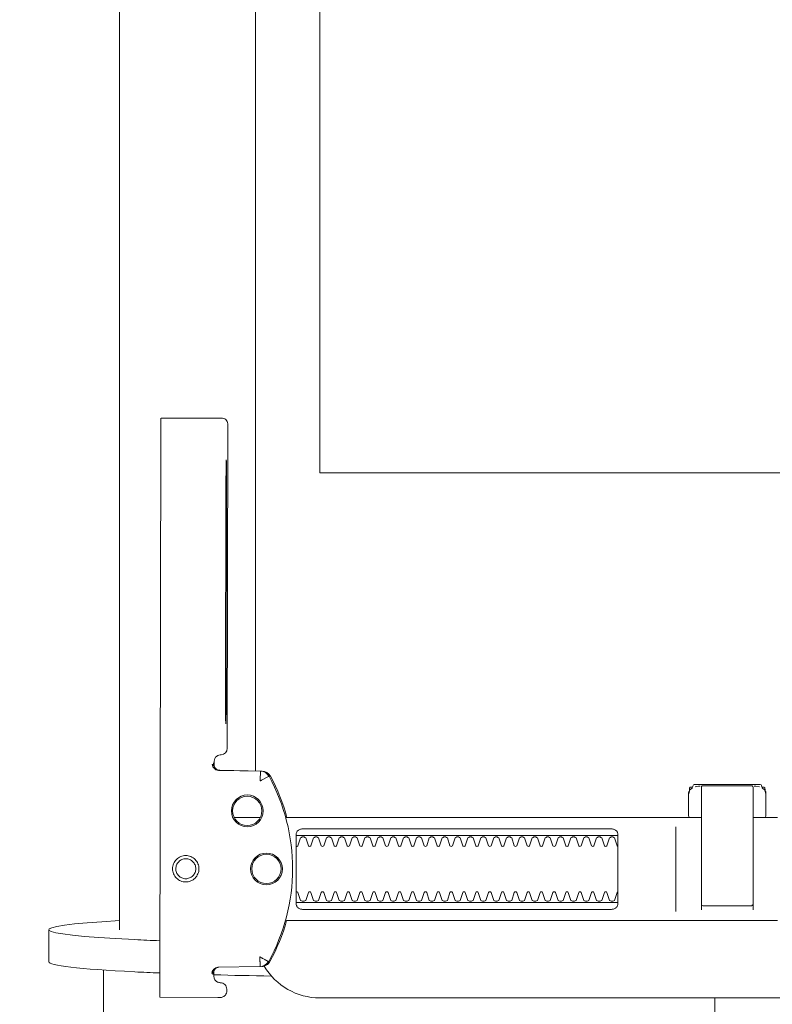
# Model space of a CAD drawing. Header units: millimetres. Extents: x -1893473 to 942156, y -568027 to 942944.
# Tile 157 of 256: x 152620 to 152737, y -497250 to -497097. Entities that reach past the tile are written whole.
import ezdxf
from ezdxf.enums import TextEntityAlignment as Align

# ---------------------------------------------------------------- set-up
doc = ezdxf.new("R2010")
doc.units = ezdxf.units.MM
doc.header["$LTSCALE"] = 0.2
doc.layers.get('0').update_dxf_attribs({"lineweight": 0})
for name, color, linetype, lineweight in [('!! 0_Opis_pom', 9, 'Continuous', 13), ('!! 1_OPIS POM NOWE', 140, 'Continuous', 5), ('P-Opis nadproża', 150, 'Continuous', 9)]:
    doc.layers.add(name, color=color, linetype=linetype, lineweight=lineweight)
doc.layers.add('!!_@ wypos sanit nd', color=7, linetype='Continuous', lineweight=0, plot=False)
doc.styles.add('ARIAL', font='tahoma.ttf')

# ---------------------------------------------------------------- blocks, each defined once
blk = doc.blocks.new('A$Cff2eaf8b')
for points in [[(-0.18941, 0.09963), (-0.19441, 0.09963)], [(-0.19567, 0.09113), (-0.20939, 0.09113)], [(-0.18941, 0.08863), (-0.04454, 0.08863), (-0.04035, 0.08853), (-0.03617, 0.08824), (-0.032, 0.08775), (-0.02786, 0.08707), (-0.02376, 0.08619), (-0.0197, 0.08513), (-0.0157, 0.08388), (-0.01176, 0.08244), (-0.00789, 0.08082), (-0.0041, 0.07902), (-0.0004, 0.07705), (0.0032, 0.0749), (0.0067, 0.0726), (0.01009, 0.07012), (0.01337, 0.0675)], [(-0.19839, 0.08237), (-0.11148, 0.08219)], [(-0.19594, 0.07411), (-0.19609, 0.07411), (-0.19639, 0.07411), (-0.19593, 0.07402), (-0.19578, 0.07396), (-0.19564, 0.07387), (-0.19551, 0.07376), (-0.1954, 0.07363), (-0.19532, 0.07349), (-0.19526, 0.07333), (-0.19523, 0.07317)], [(-0.16479, 0.06647), (-0.16466, 0.07302), (-0.16465, 0.07318), (-0.16461, 0.07333), (-0.16454, 0.07348), (-0.16445, 0.07361), (-0.16435, 0.07373), (-0.16422, 0.07383), (-0.16409, 0.07391), (-0.16394, 0.07396), (-0.16349, 0.07404), (-0.1638, 0.07405), (-0.16395, 0.07405)], [(-0.12195, 0.07209), (-0.15195, 0.07215)], [(-0.15195, 0.07205), (-0.12195, 0.07199)], [(-0.172, 0.07079), (-0.172, 0.06674)], [(0.16493, 0.0675), (-0.16477, 0.0675)], [(-0.172, -0.01362), (-0.172, -0.00982)], [(-0.172, 0.06279), (-0.172, -0.00182)], [(-0.1852, 0.06018), (-0.1852, 0.01218)], [(-0.1748, 0.01218), (-0.1748, 0.06018)], [(-0.11847, -0.0325), (-0.11847, 0.0575), (0.11153, 0.0575), (0.11153, -0.0325)], [(-0.17342, 0.00218), (-0.18659, 0.00218)], [(-0.172, 0.00012), (-0.17167, 0.00018), (-0.1682, 0.00018), (-0.1681, 0.00018), (-0.16799, 0.00016), (-0.16789, 0.00007), (-0.16779, 0.00006), (-0.16762, 0.00005), (-0.16752, 0.00005), (-0.16741, 0.00003), (-0.1673, -0.00004), (-0.16725, -0.00018), (-0.16725, -0.00044), (-0.16711, -0.00046), (-0.16701, -0.0005), (-0.16693, -0.00056), (-0.16688, -0.0007), (-0.16688, -0.01094), (-0.16692, -0.01107), (-0.16701, -0.01115), (-0.16725, -0.0112), (-0.16725, -0.01147), (-0.16728, -0.01157), (-0.16735, -0.01164), (-0.16746, -0.01168), (-0.16762, -0.01169), (-0.16775, -0.0117), (-0.16789, -0.01172), (-0.16797, -0.01179), (-0.16807, -0.01182), (-0.1682, -0.01182), (-0.17167, -0.01182), (-0.172, -0.01177)], [(-0.16829, 0.00017), (-0.16772, 0.00003), (-0.16738, -0.00042)], [(-0.16723, -0.00083), (-0.16714, -0.00136), (-0.16713, -0.00163)], [(-0.18633, -0.00182), (-0.17526, -0.00182), (-0.17367, -0.00182)], [(-0.2, -0.00387), (-0.20939, -0.00387)], [(-0.18633, -0.00982), (-0.18551, -0.00982), (-0.18567, -0.00972), (-0.1857, -0.00962)], [(-0.16713, -0.01002), (-0.16714, -0.01028), (-0.16723, -0.01081)], [(-0.16738, -0.01122), (-0.16772, -0.01167), (-0.16829, -0.01182)]]:
    blk.add_lwpolyline(points)
for points in [[(-0.19989, 0.08236), (-0.19995, 0.07336, 0.009369), (-0.19994, 0.07293), (-0.19992, 0.07276), (-0.19986, 0.07259), (-0.19979, 0.07243), (-0.19968, 0.07229), (-0.19955, 0.07217), (-0.19941, 0.07208), (-0.19924, 0.07201), (-0.19908, 0.07197), (-0.19895, 0.07196), (-0.1988, 0.07196)], [(-0.16413, 0.07389), (-0.16324, 0.07389), (-0.16303, 0.07386), (-0.16283, 0.0738), (-0.16264, 0.07369), (-0.16249, 0.07354), (-0.16237, 0.07337), (-0.16228, 0.07317), (-0.16225, 0.07297, 0.002299), (-0.16224, 0.07285, 0.40455), (-0.16124, 0.07188), (-0.11145, 0.07178), (-0.11127, 0.07178), (-0.11111, 0.07178), (-0.111, 0.07178), (-0.11083, 0.07179), (-0.11065, 0.07183), (-0.11049, 0.0719), (-0.11033, 0.072), (-0.1102, 0.07212), (-0.11009, 0.07227), (-0.11001, 0.07243), (-0.10996, 0.07261), (-0.10995, 0.07279), (-0.10997, 0.08178), (-0.10998, 0.08217)], [(-0.19576, 0.07395), (-0.19665, 0.07395, 0.282591), (-0.19754, 0.0734), (-0.19758, 0.07331), (-0.19761, 0.0732), (-0.19763, 0.07311), (-0.19764, 0.07296, -0.415352), (-0.19865, 0.07196)], [(-0.19623, 0.07426), (-0.19588, 0.0742), (-0.19555, 0.07399), (-0.19533, 0.07367), (-0.19523, 0.07332), (-0.19513, 0.06676), (-0.19513, 0.0667, 0.265347), (-0.19435, 0.06544, 0.125711), (-0.17997, 0.06173, 0.125711), (-0.16558, 0.06538, 0.26954), (-0.1648, 0.06667), (-0.16467, 0.07322), (-0.16464, 0.07344), (-0.16456, 0.07365), (-0.16444, 0.07383), (-0.16428, 0.07399), (-0.1641, 0.0741), (-0.16389, 0.07417), (-0.16368, 0.0742)], [(-0.15993, -0.0325), (-0.17249, -0.0325, 0.405519), (-0.172, -0.032), (-0.172, -0.0313, 0.414214), (-0.1725, -0.0308), (-0.1875, -0.0308, 0.414214), (-0.188, -0.0313), (-0.188, -0.032, 0.405519), (-0.18751, -0.0325), (-0.19, -0.0325, -0.414214), (-0.2, -0.0225), (-0.2, 0.0575, -0.266001), (-0.19506, 0.06612)], [(-0.19513, 0.06651), (-0.19511, 0.06632), (-0.19509, 0.06622), (-0.19506, 0.06612), (-0.19503, 0.06602), (-0.19498, 0.06592), (-0.19493, 0.06582), (-0.19488, 0.06573), (-0.19482, 0.06564), (-0.19475, 0.06556), (-0.19468, 0.06548), (-0.1946, 0.06541), (-0.19452, 0.06535), (-0.19443, 0.06529), (-0.19434, 0.06524), (-0.19358, 0.06483), (-0.19281, 0.06445), (-0.19203, 0.0641), (-0.19125, 0.06376), (-0.19045, 0.06345), (-0.18964, 0.06316), (-0.18882, 0.06289), (-0.188, 0.06265), (-0.188, -0.01362, 0.414214)], [(-0.172, 0.0626), (-0.17117, 0.06284), (-0.17034, 0.0631), (-0.16952, 0.06339), (-0.16872, 0.0637), (-0.16792, 0.06404), (-0.16713, 0.06439), (-0.16635, 0.06477), (-0.16558, 0.06518), (-0.16557, 0.06518, 0.269546), (-0.16479, 0.06647)], [(-0.18353, 0.01118, 0.182836), (-0.18364, 0.01127), (-0.18485, 0.01168, 0.050055), (-0.185, 0.01194), (-0.185, 0.01222, 0.050055), (-0.18485, 0.01248), (-0.18364, 0.01289, 0.719897), (-0.18364, 0.01327), (-0.18485, 0.01368, 0.050055), (-0.185, 0.01394), (-0.185, 0.01422, 0.050055), (-0.18485, 0.01448), (-0.18364, 0.01489, 0.719897), (-0.18364, 0.01527), (-0.18485, 0.01568, 0.050055), (-0.185, 0.01594), (-0.185, 0.01622, 0.050055), (-0.18485, 0.01648), (-0.18364, 0.01689, 0.719897), (-0.18364, 0.01727), (-0.18485, 0.01768, 0.050055), (-0.185, 0.01794), (-0.185, 0.01822, 0.050055), (-0.18485, 0.01848), (-0.18364, 0.01889, 0.719897), (-0.18364, 0.01927), (-0.18485, 0.01968, 0.050055), (-0.185, 0.01994), (-0.185, 0.02022, 0.050055), (-0.18485, 0.02048), (-0.18364, 0.02089, 0.719897), (-0.18364, 0.02127), (-0.18485, 0.02168, 0.050055), (-0.185, 0.02194), (-0.185, 0.02222, 0.050055), (-0.18485, 0.02248), (-0.18364, 0.02289, 0.719897), (-0.18364, 0.02327), (-0.18485, 0.02368, 0.050055), (-0.185, 0.02394), (-0.185, 0.02422, 0.050055), (-0.18485, 0.02448), (-0.18364, 0.02489, 0.719897), (-0.18364, 0.02527), (-0.18485, 0.02568, 0.050055), (-0.185, 0.02594), (-0.185, 0.02622, 0.050055), (-0.18485, 0.02648), (-0.18364, 0.02689, 0.719897), (-0.18364, 0.02727), (-0.18485, 0.02768, 0.050055), (-0.185, 0.02794), (-0.185, 0.02822, 0.050055), (-0.18485, 0.02848), (-0.18364, 0.02889, 0.719897), (-0.18364, 0.02927), (-0.18485, 0.02968, 0.050055), (-0.185, 0.02994), (-0.185, 0.03022, 0.050055), (-0.18485, 0.03048), (-0.18364, 0.03089, 0.719897), (-0.18364, 0.03127), (-0.18485, 0.03168, 0.050055), (-0.185, 0.03194), (-0.185, 0.03222, 0.050055), (-0.18485, 0.03248), (-0.18364, 0.03289, 0.719897), (-0.18364, 0.03327), (-0.18485, 0.03368, 0.050055), (-0.185, 0.03394), (-0.185, 0.03422, 0.050055), (-0.18485, 0.03448), (-0.18364, 0.03489, 0.719897), (-0.18364, 0.03527), (-0.18485, 0.03568, 0.050055), (-0.185, 0.03594), (-0.185, 0.03622, 0.050055), (-0.18485, 0.03648), (-0.18364, 0.03689, 0.719897), (-0.18364, 0.03727), (-0.18485, 0.03768, 0.050055), (-0.185, 0.03794), (-0.185, 0.03822, 0.050055), (-0.18485, 0.03848), (-0.18364, 0.03889, 0.719897), (-0.18364, 0.03927), (-0.18485, 0.03968, 0.050055), (-0.185, 0.03994), (-0.185, 0.04022, 0.050055), (-0.18485, 0.04048), (-0.18364, 0.04089, 0.719897), (-0.18364, 0.04127), (-0.18485, 0.04168, 0.050055), (-0.185, 0.04194), (-0.185, 0.04222, 0.050055), (-0.18485, 0.04248), (-0.18364, 0.04289, 0.719897), (-0.18364, 0.04327), (-0.18485, 0.04368, 0.050055), (-0.185, 0.04394), (-0.185, 0.04422, 0.050055), (-0.18485, 0.04448), (-0.18364, 0.04489, 0.719897), (-0.18364, 0.04527), (-0.18485, 0.04568, 0.050055), (-0.185, 0.04594), (-0.185, 0.04622, 0.050055), (-0.18485, 0.04648), (-0.18364, 0.04689, 0.719897), (-0.18364, 0.04727), (-0.18485, 0.04768, 0.050055), (-0.185, 0.04794), (-0.185, 0.04822, 0.050055), (-0.18485, 0.04848), (-0.18364, 0.04889, 0.719897), (-0.18364, 0.04927), (-0.18485, 0.04968, 0.050055), (-0.185, 0.04994), (-0.185, 0.05022, 0.050055), (-0.18485, 0.05048), (-0.18364, 0.05089, 0.719897), (-0.18364, 0.05127), (-0.18485, 0.05168, 0.050055), (-0.185, 0.05194), (-0.185, 0.05222, 0.050055), (-0.18485, 0.05248), (-0.18364, 0.05289, 0.719897), (-0.18364, 0.05327), (-0.18485, 0.05368, 0.050055), (-0.185, 0.05394), (-0.185, 0.05422, 0.050055), (-0.18485, 0.05448), (-0.18364, 0.05489, 0.719897), (-0.18364, 0.05527), (-0.18485, 0.05568, 0.050055), (-0.185, 0.05594), (-0.185, 0.05622, 0.050055), (-0.18485, 0.05648), (-0.18364, 0.05689, 0.719897), (-0.18364, 0.05727), (-0.18485, 0.05768, 0.050055), (-0.185, 0.05794), (-0.185, 0.05822, 0.050055), (-0.18485, 0.05848), (-0.18364, 0.05889, 0.719897), (-0.18364, 0.05927), (-0.18485, 0.05968, 0.050055), (-0.185, 0.05994), (-0.185, 0.06022, 0.050055), (-0.18485, 0.06048), (-0.18364, 0.06089, 0.474594), (-0.18353, 0.06118)], [(-0.17647, 0.06118, 0.474594), (-0.17636, 0.06089), (-0.17515, 0.06048, 0.050055), (-0.175, 0.06022), (-0.175, 0.05994, 0.050055), (-0.17515, 0.05968), (-0.17636, 0.05927, 0.719897), (-0.17636, 0.05889), (-0.17515, 0.05848, 0.050055), (-0.175, 0.05822), (-0.175, 0.05794, 0.050055), (-0.17515, 0.05768), (-0.17636, 0.05727, 0.719897), (-0.17636, 0.05689), (-0.17515, 0.05648, 0.050055), (-0.175, 0.05622), (-0.175, 0.05594, 0.050055), (-0.17515, 0.05568), (-0.17636, 0.05527, 0.719897), (-0.17636, 0.05489), (-0.17515, 0.05448, 0.050055), (-0.175, 0.05422), (-0.175, 0.05394, 0.050055), (-0.17515, 0.05368), (-0.17636, 0.05327, 0.719897), (-0.17636, 0.05289), (-0.17515, 0.05248, 0.050055), (-0.175, 0.05222), (-0.175, 0.05194, 0.050055), (-0.17515, 0.05168), (-0.17636, 0.05127, 0.719897), (-0.17636, 0.05089), (-0.17515, 0.05048, 0.050055), (-0.175, 0.05022), (-0.175, 0.04994, 0.050055), (-0.17515, 0.04968), (-0.17636, 0.04927, 0.719897), (-0.17636, 0.04889), (-0.17515, 0.04848, 0.050055), (-0.175, 0.04822), (-0.175, 0.04794, 0.050055), (-0.17515, 0.04768), (-0.17636, 0.04727, 0.719897), (-0.17636, 0.04689), (-0.17515, 0.04648, 0.050055), (-0.175, 0.04622), (-0.175, 0.04594, 0.050055), (-0.17515, 0.04568), (-0.17636, 0.04527, 0.719897), (-0.17636, 0.04489), (-0.17515, 0.04448, 0.050055), (-0.175, 0.04422), (-0.175, 0.04394, 0.050055), (-0.17515, 0.04368), (-0.17636, 0.04327, 0.719897), (-0.17636, 0.04289), (-0.17515, 0.04248, 0.050055), (-0.175, 0.04222), (-0.175, 0.04194, 0.050055), (-0.17515, 0.04168), (-0.17636, 0.04127, 0.719897), (-0.17636, 0.04089), (-0.17515, 0.04048, 0.050055), (-0.175, 0.04022), (-0.175, 0.03994, 0.050055), (-0.17515, 0.03968), (-0.17636, 0.03927, 0.719897), (-0.17636, 0.03889), (-0.17515, 0.03848, 0.050055), (-0.175, 0.03822), (-0.175, 0.03794, 0.050055), (-0.17515, 0.03768), (-0.17636, 0.03727, 0.719897), (-0.17636, 0.03689), (-0.17515, 0.03648, 0.050055), (-0.175, 0.03622), (-0.175, 0.03594, 0.050055), (-0.17515, 0.03568), (-0.17636, 0.03527, 0.719897), (-0.17636, 0.03489), (-0.17515, 0.03448, 0.050055), (-0.175, 0.03422), (-0.175, 0.03394, 0.050055), (-0.17515, 0.03368), (-0.17636, 0.03327, 0.719897), (-0.17636, 0.03289), (-0.17515, 0.03248, 0.050055), (-0.175, 0.03222), (-0.175, 0.03194, 0.050055), (-0.17515, 0.03168), (-0.17636, 0.03127, 0.719897), (-0.17636, 0.03089), (-0.17515, 0.03048, 0.050055), (-0.175, 0.03022), (-0.175, 0.02994, 0.050055), (-0.17515, 0.02968), (-0.17636, 0.02927, 0.719897), (-0.17636, 0.02889), (-0.17515, 0.02848, 0.050055), (-0.175, 0.02822), (-0.175, 0.02794, 0.050055), (-0.17515, 0.02768), (-0.17636, 0.02727, 0.719897), (-0.17636, 0.02689), (-0.17515, 0.02648, 0.050055), (-0.175, 0.02622), (-0.175, 0.02594, 0.050055), (-0.17515, 0.02568), (-0.17636, 0.02527, 0.719897), (-0.17636, 0.02489), (-0.17515, 0.02448, 0.050055), (-0.175, 0.02422), (-0.175, 0.02394, 0.050055), (-0.17515, 0.02368), (-0.17636, 0.02327, 0.719897), (-0.17636, 0.02289), (-0.17515, 0.02248, 0.050055), (-0.175, 0.02222), (-0.175, 0.02194, 0.050055), (-0.17515, 0.02168), (-0.17636, 0.02127, 0.719897), (-0.17636, 0.02089), (-0.17515, 0.02048, 0.050055), (-0.175, 0.02022), (-0.175, 0.01994, 0.050055), (-0.17515, 0.01968), (-0.17636, 0.01927, 0.719897), (-0.17636, 0.01889), (-0.17515, 0.01848, 0.050055), (-0.175, 0.01822), (-0.175, 0.01794, 0.050055), (-0.17515, 0.01768), (-0.17636, 0.01727, 0.719897), (-0.17636, 0.01689), (-0.17515, 0.01648, 0.050055), (-0.175, 0.01622), (-0.175, 0.01594, 0.050055), (-0.17515, 0.01568), (-0.17636, 0.01527, 0.719897), (-0.17636, 0.01489), (-0.17515, 0.01448, 0.050055), (-0.175, 0.01422), (-0.175, 0.01394, 0.050055), (-0.17515, 0.01368), (-0.17636, 0.01327, 0.719897), (-0.17636, 0.01289), (-0.17515, 0.01248, 0.050055), (-0.175, 0.01222), (-0.175, 0.01194, 0.050055), (-0.17515, 0.01168), (-0.17636, 0.01127, 0.182836), (-0.17647, 0.01118)], [(-0.1857, -0.00202), (-0.1857, -0.00962), (-0.1857, -0.00202), (-0.18567, -0.00192), (-0.18559, -0.00184), (-0.17696, -0.00182), (-0.16725, -0.00182, -0.414214), (-0.16705, -0.00202), (-0.16705, -0.00962, -0.414214), (-0.16725, -0.00982), (-0.18543, -0.00982), (-0.18553, -0.00978), (-0.1856, -0.00962)]]:
    blk.add_lwpolyline(points, format="xyb")
for points in [[(-0.17994, 0.08038), (-0.17974, 0.08037), (-0.17954, 0.08034), (-0.17935, 0.08029), (-0.17916, 0.08022), (-0.17897, 0.08013), (-0.1788, 0.08003), (-0.17864, 0.07991), (-0.17849, 0.07978), (-0.17836, 0.07963), (-0.17824, 0.07947), (-0.17814, 0.07929), (-0.17805, 0.07911), (-0.17798, 0.07892), (-0.17793, 0.07873), (-0.17791, 0.07853), (-0.1779, 0.07833), (-0.17791, 0.07813), (-0.17794, 0.07793), (-0.17799, 0.07773), (-0.17805, 0.07754), (-0.17814, 0.07736), (-0.17824, 0.07719), (-0.17836, 0.07703), (-0.1785, 0.07688), (-0.17865, 0.07675), (-0.17881, 0.07663), (-0.17898, 0.07652), (-0.17916, 0.07644), (-0.17935, 0.07637), (-0.17955, 0.07632), (-0.17975, 0.07629), (-0.17995, 0.07628), (-0.18015, 0.07629), (-0.18035, 0.07632), (-0.18054, 0.07637), (-0.18073, 0.07644), (-0.18091, 0.07653), (-0.18109, 0.07663), (-0.18125, 0.07675), (-0.18139, 0.07689), (-0.18153, 0.07704), (-0.18165, 0.0772), (-0.18175, 0.07737), (-0.18184, 0.07755), (-0.1819, 0.07774), (-0.18195, 0.07794), (-0.18198, 0.07813), (-0.18199, 0.07834), (-0.18198, 0.07854), (-0.18195, 0.07873), (-0.1819, 0.07893), (-0.18183, 0.07912), (-0.18175, 0.0793), (-0.18164, 0.07947), (-0.18152, 0.07963), (-0.18139, 0.07978), (-0.18124, 0.07992), (-0.18108, 0.08004), (-0.18091, 0.08014), (-0.18072, 0.08022), (-0.18053, 0.08029), (-0.18034, 0.08034), (-0.18014, 0.08037)], [(-0.17994, 0.07987), (-0.17979, 0.07987), (-0.17964, 0.07984), (-0.17949, 0.07981), (-0.17935, 0.07976), (-0.17921, 0.07969), (-0.17908, 0.07961), (-0.17896, 0.07952), (-0.17885, 0.07942), (-0.17874, 0.07931), (-0.17865, 0.07918), (-0.17858, 0.07905), (-0.17851, 0.07892), (-0.17846, 0.07877), (-0.17842, 0.07862), (-0.1784, 0.07847), (-0.17839, 0.07832), (-0.1784, 0.07817), (-0.17842, 0.07802), (-0.17846, 0.07787), (-0.17851, 0.07773), (-0.17858, 0.07759), (-0.17866, 0.07746), (-0.17875, 0.07734), (-0.17885, 0.07723), (-0.17896, 0.07712), (-0.17909, 0.07703), (-0.17922, 0.07696), (-0.17935, 0.07689), (-0.1795, 0.07684), (-0.17964, 0.0768), (-0.1798, 0.07678), (-0.17995, 0.07677), (-0.1801, 0.07678), (-0.18025, 0.07681), (-0.1804, 0.07684), (-0.18054, 0.07689), (-0.18068, 0.07696), (-0.18081, 0.07704), (-0.18093, 0.07713), (-0.18104, 0.07723), (-0.18114, 0.07734), (-0.18123, 0.07747), (-0.18131, 0.0776), (-0.18138, 0.07773), (-0.18143, 0.07788), (-0.18146, 0.07803), (-0.18149, 0.07818), (-0.18149, 0.07833), (-0.18149, 0.07848), (-0.18146, 0.07863), (-0.18143, 0.07878), (-0.18137, 0.07892), (-0.18131, 0.07906), (-0.18123, 0.07919), (-0.18114, 0.07931), (-0.18104, 0.07942), (-0.18092, 0.07952), (-0.1808, 0.07962), (-0.18067, 0.07969), (-0.18053, 0.07976), (-0.18039, 0.07981), (-0.18024, 0.07985), (-0.18009, 0.07987)], [(-0.17471, 0.06118), (-0.17462, 0.06118), (-0.17454, 0.06117), (-0.17445, 0.06115), (-0.17437, 0.06113), (-0.17428, 0.06109), (-0.1742, 0.06105), (-0.17413, 0.061), (-0.17406, 0.06095), (-0.174, 0.06088), (-0.17394, 0.06081), (-0.17389, 0.06072), (-0.17384, 0.06062), (-0.17381, 0.06052), (-0.17378, 0.06041), (-0.17376, 0.06029), (-0.17376, 0.06018), (-0.17376, 0.01218), (-0.17376, 0.01206), (-0.17378, 0.01195), (-0.17381, 0.01184), (-0.17384, 0.01173), (-0.17389, 0.01164), (-0.17394, 0.01155), (-0.174, 0.01148), (-0.17406, 0.01141), (-0.17413, 0.01135), (-0.1742, 0.01131), (-0.17428, 0.01126), (-0.17437, 0.01123), (-0.17445, 0.01121), (-0.17454, 0.01119), (-0.17462, 0.01118), (-0.17471, 0.01118), (-0.18529, 0.01118), (-0.18538, 0.01118), (-0.18547, 0.01119), (-0.18555, 0.01121), (-0.18564, 0.01123), (-0.18572, 0.01126), (-0.1858, 0.01131), (-0.18587, 0.01135), (-0.18594, 0.01141), (-0.18601, 0.01148), (-0.18606, 0.01155), (-0.18612, 0.01164), (-0.18616, 0.01173), (-0.1862, 0.01184), (-0.18623, 0.01195), (-0.18624, 0.01206), (-0.18625, 0.01218), (-0.18625, 0.06018), (-0.18624, 0.06029), (-0.18623, 0.06041), (-0.1862, 0.06052), (-0.18616, 0.06062), (-0.18612, 0.06072), (-0.18606, 0.06081), (-0.18601, 0.06088), (-0.18594, 0.06095), (-0.18587, 0.061), (-0.1858, 0.06105), (-0.18572, 0.06109), (-0.18564, 0.06113), (-0.18555, 0.06115), (-0.18547, 0.06117), (-0.18538, 0.06118), (-0.18529, 0.06118)]]:
    blk.add_lwpolyline(points, close=True)
for points in [[(-0.19436, 0.06548), (-0.19435, 0.06548), (-0.19435, 0.06548), (-0.19435, 0.06548), (-0.19435, 0.06548), (-0.19435, 0.06548), (-0.19435, 0.06548), (-0.19435, 0.06548), (-0.19435, 0.06548), (-0.19435, 0.06548), (-0.19435, 0.06548), (-0.19435, 0.06548), (-0.19435, 0.06548), (-0.19435, 0.06548), (-0.19435, 0.06548), (-0.19435, 0.06548), (-0.19435, 0.06548), (-0.19435, 0.06548), (-0.19435, 0.06548), (-0.19435, 0.06549), (-0.19435, 0.06549), (-0.19435, 0.06549), (-0.19435, 0.06549), (-0.19435, 0.06549), (-0.19435, 0.06549), (-0.19435, 0.0655), (-0.19435, 0.0655), (-0.19434, 0.0655), (-0.19434, 0.06551), (-0.19434, 0.06551), (-0.19434, 0.06552), (-0.19433, 0.06552), (-0.19433, 0.06553), (-0.19433, 0.06553), (-0.19433, 0.06554), (-0.19432, 0.06554), (-0.19432, 0.06555), (-0.19432, 0.06555), (-0.19432, 0.06556), (-0.19431, 0.06556), (-0.19431, 0.06557), (-0.19431, 0.06558), (-0.1943, 0.06558), (-0.1943, 0.06559), (-0.19429, 0.0656), (-0.19429, 0.06561), (-0.19429, 0.06561), (-0.19428, 0.06562), (-0.19428, 0.06563), (-0.19427, 0.06564), (-0.19427, 0.06565), (-0.19426, 0.06566), (-0.19426, 0.06566), (-0.19425, 0.06567), (-0.19425, 0.06568), (-0.19424, 0.06569), (-0.19424, 0.0657), (-0.19423, 0.06571), (-0.19423, 0.06572), (-0.19422, 0.06573), (-0.19422, 0.06574), (-0.19421, 0.06575), (-0.1942, 0.06576), (-0.1942, 0.06578), (-0.19419, 0.06579), (-0.19419, 0.0658), (-0.19418, 0.06581), (-0.19417, 0.06582), (-0.19417, 0.06583), (-0.19416, 0.06585), (-0.19415, 0.06586), (-0.19414, 0.06588), (-0.19413, 0.06591), (-0.19411, 0.06594), (-0.1941, 0.06596), (-0.19408, 0.06599), (-0.19407, 0.06602), (-0.19405, 0.06605), (-0.19395, 0.06623), (-0.19393, 0.06626), (-0.1939, 0.06633), (-0.19388, 0.06636), (-0.19386, 0.0664), (-0.19384, 0.06643), (-0.19382, 0.06646), (-0.1938, 0.0665), (-0.19378, 0.06653), (-0.19377, 0.06657), (-0.19376, 0.06659), (-0.19375, 0.0666), (-0.19375, 0.0666), (-0.19374, 0.06662), (-0.19373, 0.06663), (-0.19372, 0.06664), (-0.19372, 0.06665), (-0.19371, 0.06666), (-0.19371, 0.06667), (-0.19371, 0.06667), (-0.1937, 0.06668), (-0.1937, 0.06668), (-0.1937, 0.06668), (-0.1937, 0.06669), (-0.1937, 0.06669), (-0.1937, 0.0667), (-0.19369, 0.06671), (-0.19369, 0.06671), (-0.19369, 0.06672), (-0.19368, 0.06672), (-0.19368, 0.06672), (-0.19368, 0.06673), (-0.19367, 0.06673), (-0.19367, 0.06674), (-0.19367, 0.06674), (-0.19366, 0.06674), (-0.19365, 0.06675), (-0.19365, 0.06675), (-0.19364, 0.06676), (-0.19364, 0.06676), (-0.19364, 0.06676), (-0.19364, 0.06677), (-0.19363, 0.06677), (-0.19363, 0.06678), (-0.19363, 0.06678), (-0.19363, 0.06678), (-0.19363, 0.06679), (-0.19363, 0.06679), (-0.19363, 0.0668), (-0.19363, 0.0668), (-0.19363, 0.06681), (-0.19364, 0.06681), (-0.19364, 0.06681), (-0.19364, 0.06682), (-0.19364, 0.06682), (-0.19364, 0.06682), (-0.19365, 0.06682), (-0.19365, 0.06682), (-0.19365, 0.06682), (-0.19365, 0.06682), (-0.19365, 0.06682), (-0.19366, 0.06682), (-0.19366, 0.06682), (-0.19366, 0.06682), (-0.19366, 0.06682), (-0.19366, 0.06682), (-0.19367, 0.06682), (-0.19367, 0.06682), (-0.19367, 0.06682), (-0.19367, 0.06682), (-0.19367, 0.06682), (-0.19368, 0.06682), (-0.19368, 0.06682), (-0.19369, 0.06682), (-0.19369, 0.06682), (-0.19369, 0.06681), (-0.1937, 0.06681), (-0.1937, 0.06681), (-0.19371, 0.06681), (-0.19371, 0.06681), (-0.19371, 0.06681), (-0.19371, 0.06681), (-0.19372, 0.0668), (-0.19372, 0.0668), (-0.19373, 0.0668), (-0.19373, 0.0668), (-0.19374, 0.0668), (-0.19374, 0.0668), (-0.19374, 0.0668), (-0.19375, 0.0668), (-0.19375, 0.06681), (-0.19376, 0.06681), (-0.19376, 0.06681), (-0.19377, 0.06681), (-0.19377, 0.06681), (-0.19377, 0.06681), (-0.19377, 0.06681), (-0.19378, 0.06681), (-0.19378, 0.06681), (-0.19378, 0.06681), (-0.19378, 0.06681), (-0.19379, 0.06681), (-0.19379, 0.06681), (-0.19379, 0.06681), (-0.19379, 0.06681), (-0.1938, 0.06681), (-0.1938, 0.06681), (-0.19381, 0.06681), (-0.19381, 0.06681), (-0.19382, 0.06681), (-0.19383, 0.06681), (-0.19383, 0.06681), (-0.19384, 0.06681), (-0.19385, 0.06681), (-0.19385, 0.06681), (-0.19386, 0.06681), (-0.19387, 0.06681), (-0.19388, 0.06681), (-0.19389, 0.06681), (-0.19389, 0.0668), (-0.1939, 0.0668), (-0.19391, 0.0668), (-0.19392, 0.0668), (-0.19397, 0.0668), (-0.19398, 0.0668), (-0.19399, 0.0668), (-0.194, 0.0668), (-0.19401, 0.0668), (-0.19402, 0.0668), (-0.19403, 0.0668), (-0.19405, 0.0668), (-0.19406, 0.0668), (-0.19407, 0.0668), (-0.19408, 0.0668), (-0.19409, 0.0668), (-0.1941, 0.0668), (-0.19412, 0.0668), (-0.19417, 0.0668), (-0.19419, 0.0668), (-0.19421, 0.0668), (-0.19424, 0.0668), (-0.19426, 0.0668), (-0.19429, 0.0668), (-0.19431, 0.0668), (-0.19433, 0.0668), (-0.19436, 0.0668), (-0.19438, 0.06679), (-0.19455, 0.06679), (-0.19457, 0.06679), (-0.19459, 0.06679), (-0.19461, 0.06679), (-0.19463, 0.06679), (-0.19464, 0.06679), (-0.19465, 0.06679), (-0.19466, 0.06679), (-0.19467, 0.06679), (-0.19468, 0.06679), (-0.19469, 0.06679), (-0.1947, 0.06679), (-0.19471, 0.06679), (-0.19472, 0.06679), (-0.19473, 0.06679), (-0.19474, 0.06679), (-0.19474, 0.06679), (-0.19475, 0.06679), (-0.19476, 0.06679), (-0.19477, 0.06679), (-0.19478, 0.06679), (-0.19479, 0.06679), (-0.1948, 0.06679), (-0.1948, 0.06679), (-0.19481, 0.06679), (-0.19482, 0.06678), (-0.19483, 0.06678), (-0.19484, 0.06678), (-0.19484, 0.06678), (-0.19485, 0.06678), (-0.19486, 0.06678), (-0.19487, 0.06678), (-0.19487, 0.06678), (-0.19488, 0.06678), (-0.19489, 0.06678), (-0.1949, 0.06678), (-0.1949, 0.06678), (-0.19491, 0.06678), (-0.19492, 0.06678), (-0.19492, 0.06678), (-0.19493, 0.06678), (-0.19494, 0.06678), (-0.19494, 0.06678), (-0.19495, 0.06678), (-0.19496, 0.06678), (-0.19496, 0.06678), (-0.19497, 0.06678), (-0.19499, 0.06678), (-0.19499, 0.06678), (-0.195, 0.06678), (-0.195, 0.06678), (-0.19501, 0.06678), (-0.19501, 0.06678), (-0.19502, 0.06678), (-0.19502, 0.06678), (-0.19503, 0.06678), (-0.19503, 0.06678), (-0.19504, 0.06678), (-0.19504, 0.06678), (-0.19505, 0.06678), (-0.19505, 0.06678), (-0.19505, 0.06678), (-0.19506, 0.06678), (-0.19506, 0.06678), (-0.19507, 0.06678), (-0.19507, 0.06678), (-0.19507, 0.06678), (-0.19508, 0.06678), (-0.19508, 0.06678), (-0.19508, 0.06678), (-0.19509, 0.06678), (-0.19509, 0.06678), (-0.19509, 0.06678), (-0.1951, 0.06678), (-0.1951, 0.06678), (-0.1951, 0.06678), (-0.19511, 0.06678), (-0.19511, 0.06678), (-0.19511, 0.06678), (-0.19511, 0.06678), (-0.19511, 0.06678), (-0.19512, 0.06678), (-0.19512, 0.06678), (-0.19512, 0.06678), (-0.19512, 0.06678), (-0.19512, 0.06678), (-0.19512, 0.06678), (-0.19513, 0.06678), (-0.19513, 0.06677), (-0.19513, 0.06677), (-0.19513, 0.06677), (-0.19513, 0.06677), (-0.19513, 0.06677), (-0.19513, 0.06677), (-0.19513, 0.06677), (-0.19513, 0.06677), (-0.19513, 0.06677), (-0.19513, 0.06677), (-0.19513, 0.06677), (-0.19513, 0.06677), (-0.19513, 0.06677), (-0.19513, 0.06677), (-0.19513, 0.06677), (-0.19513, 0.06678), (-0.19513, 0.06678), (-0.19513, 0.06678), (-0.19513, 0.06678), (-0.19513, 0.06678), (-0.19513, 0.06678), (-0.19513, 0.06678), (-0.19513, 0.06678), (-0.19513, 0.06678), (-0.19513, 0.06678), (-0.19513, 0.06678), (-0.19513, 0.06678), (-0.19513, 0.06678), (-0.19513, 0.06678), (-0.19513, 0.06678), (-0.19513, 0.06677), (-0.19513, 0.06677, 0.269547)], [(-0.1648, 0.06671), (-0.16481, 0.06671), (-0.16485, 0.06672), (-0.16497, 0.06672), (-0.16603, 0.06675), (-0.16612, 0.06675), (-0.16616, 0.06675), (-0.1662, 0.06675), (-0.16623, 0.06676), (-0.16627, 0.06677), (-0.1663, 0.06675), (-0.1663, 0.06672), (-0.16628, 0.0667), (-0.16625, 0.06667), (-0.16623, 0.06663), (-0.16622, 0.0666), (-0.1662, 0.06657), (-0.16561, 0.06549), (-0.1656, 0.06545), (-0.16558, 0.06542, 0.269546)]]:
    blk.add_lwpolyline(points, format="xyb", close=True)
for centre, radius in [((-0.17096, 0.06877), 0.00247), ((-0.17096, 0.06877), 0.00227), ((-0.17997, 0.06579), 0.00247), ((-0.17997, 0.06579), 0.00227)]:
    blk.add_circle(centre, radius)
for centre, major_axis, ratio, start_param, end_param in [((-0.18941, 0.04363), (0, 0.056), 0.04256, 5.645661, 6.988802), ((-0.19441, 0.04363), (0, 0.056), 0.04256, 0, 0.705617), ((-0.19441, 0.04363), (0, 0.056), 0.04256, 0.705617, 0.806963), ((-0.18941, 0.04363), (0, 0.056), 0.04256, 0.705617, 0.807212), ((-0.19839, 0.08235), (-0.0015, 0), 0.008726, 4.712674, 6.283151), ((-0.11148, 0.08218), (-0.0015, 0), 0.008726, 3.141878, 4.712682), ((-0.19664, 0.07495), (-0.000002, -0.001), 0.000289, 6.274459, 6.283185), ((-0.19441, 0.04363), (0, 0.056), 0.04256, 0.998527, 1.179108), ((-0.16324, 0.07489), (-0.000002, -0.001), 0.000289, 6.274459, 6.283185), ((-0.19879, 0.07296), (-0.000011, -0.001), 0.706875, 0, 0.012337), ((-0.19844, 0.07196), (-0.000501, 0.000001), 0.008726, 0.786107, 1.14947), ((-0.19864, 0.07296), (-0.000006, -0.001), 0.408573, 0, 0.00956), ((-0.15195, 0.0721), (0.0055, -0.00001), 0.008726, 1.571085, 4.712678), ((-0.12195, 0.07204), (0.0055, -0.00001), 0.008726, 4.712678, 7.854271), ((-0.19463, 0.06658), (-0.0005, -0.000008), 0.017454, 0, 0.000137), ((-0.1653, 0.06668), (0.0005, -0.00001), 0.000006, 6.282744, 6.283185), ((-0.1852, 0.06018), (0, 0.001), 0.000289, 4.712389, 6.283185), ((-0.1748, 0.06018), (0, -0.001), 0.000289, 1.570796, 3.141593), ((-0.1852, 0.01218), (0, -0.001), 0.000289, 0, 1.570796), ((-0.1748, 0.01218), (0, -0.001), 0.000289, 0, 1.570796), ((-0.16763, -0.00015), (0.000004, 0.0002), 0.133184, 0.00502, 0.005026), ((-0.16723, -0.00065), (0.000013, 0.0002), 0.223, 0.006306, 0.006351), ((-0.16763, -0.01149), (0.000004, -0.0002), 0.133184, 6.278107, 6.278112), ((-0.16723, -0.011), (0.000013, -0.0002), 0.223, 6.276731, 6.276777)]:
    blk.add_ellipse(centre, major_axis=major_axis, ratio=ratio, start_param=start_param, end_param=end_param)
blk = doc.blocks.new('A$C2EB40A8D')
at = {"layer": '!!_@ wypos sanit nd', "xscale": 1000, "yscale": 1000, "zscale": 1000, "rotation": 90}
blk.add_blockref('A$Cff2eaf8b', (-10943.79982, -2647.48429), dxfattribs=at)
at = {"layer": '!! 0_Opis_pom', "ltscale": 0.7, "style": 'ARIAL'}
for tag, p in [('B1,21', (-891.77727, 31796.97458)), ('A1,16', (-13651.31084, 31587.95236)), ('B1,19', (-5798.61305, 31587.22944)), ('B1/17', (-9701.43347, 31565.05244)), ('1,23', (10805.41388, 31565.05244)), ('1,22', (4526.58954, 31507.65132)), ('A1,1', (-16866.13618, 31459.3792)), ('B1,18', (-7791.62894, 31330.08444)), ('B1,20', (-2961.4347, 31167.05787)), ('A1,6', (-19287.17717, 30923.71998)), ('B1,1', (14135.63445, 30913.92963)), ('B1,3', (17346.74696, 30023.81022)), ('B1,4', (29817.71501, 29157.67457)), ('A1,5', (-23454.5385, 28820.77901)), ('A1,2', (-17502.57721, 28602.57524)), ('B1,2D', (2616.16402, 28559.52261)), ('A1,15', (-13651.31084, 28261.46046)), ('B1,4', (29883.58177, 28158.35876)), ('B1,2B', (18801.54781, 27650.12382)), ('B1,2A', (13086.7373, 27376.04393)), ('A1,3', (-16846.27912, 25980.40356)), ('B1,8', (9089.53994, 25356.27639)), ('B1,6', (31915.87888, 23754.79829)), ('A1,4', (-24010.17576, 23559.17399)), ('B1,14', (-11621.32288, 23261.44183)), ('B1,13', (-3080.55208, 22924.09997)), ('B1,5', (29245.49088, 22896.69268)), ('B1,10', (3982.60923, 22874.21277)), ('B1,9', (5634.43488, 22623.92098)), ('B1,2C', (13327.26639, 22378.5328)), ('B1,7', (16398.41175, 22348.28836)), ('B1,11', (5553.20442, 20939.83877)), ('B1,12', (3693.27174, 20628.72148)), ('C1,3', (5969.08376, 16336.01084)), ('C1,2', (11955.93711, 11671.55655)), ('C1,1', (15659.17205, 11415.94196)), ('C1,4', (5140.00888, 9205.5831)), ('C1,5', (5680.4486, 6154.54995)), ('C1,10', (16327.05085, 6080.66085)), ('C1,9', (16526.57171, 3173.45283)), ('C1,6', (6367.37903, 2771.84181)), ('D0,18', (-1981.87701, -110.73158)), ('D0,7', (-13531.42299, -1159.67649)), ('C1,7', (7275.77161, -1303.00991)), ('D0,17', (2064.87671, -1345.69113)), ('D0,3', (-9324.21674, -1442.63631)), ('D0,6', (-17529.61851, -1957.37463)), ('D0,10', (-21369.4432, -2140.60378)), ('D,09', (-12990.08379, -2746.32902)), ('D0,2', (-5516.19514, -3101.87722)), ('D0,16', (2266.73061, -3284.15369)), ('D0,8', (-14357.79539, -3567.69719)), ('D0,5', (-10461.54478, -3629.26575)), ('D0,4', (-8396.53404, -4353.7937)), ('D0,15', (1974.41895, -5205.84774)), ('D0,1', (-5633.49598, -5662.48534)), ('D0,11', (-23334.09291, -6045.78706)), ('D0,12', (-22436.85763, -9302.9678)), ('D0,13', (-22436.85763, -11581.16526)), ('D0,14', (-13645.94445, -11884.57769))]:
    blk.add_attdef(tag, text='', height=119.68, dxfattribs=at).set_placement(p, align=Align.MIDDLE_CENTER)
at = {"layer": '!! 1_OPIS POM NOWE', "style": 'ARIAL'}
for tag, p in [('C1.7A', (7769.3756, 685.765)), ('C1.7C', (7655.80151, -2045.04756)), ('C1.8B', (10935.93068, -2107.41983)), ('C1.8A', (13897.39715, -2120.69016)), ('C1.7B', (8274.43201, -3270.18959)), ('E1.2', (16701.02923, -5331.07351)), ('E1.5E', (21974.23379, -5463.99012)), ('E1.5D', (24989.27391, -5785.36474)), ('E1.1', (8357.81567, -5851.01076)), ('E1.5C', (25222.53959, -6394.64172)), ('E1.5B', (27694.70831, -7009.86571)), ('E1.6', (5279.46063, -8141.28746)), ('E1.5A', (25547.9555, -8495.18994)), ('E1.5G', (23977.19473, -9792.46695)), ('E1.5F', (22414.7084, -9822.66389)), ('E1,4', (13935.69867, -10458.20073)), ('E1.5L', (28030.8296, -11267.7725)), ('E1.3', (5639.18862, -11994.01941)), ('E1.5H', (23988.49716, -12231.38049)), ('E1.5K', (27714.73934, -12977.98364)), ('E1.5I', (22290.68736, -13989.9049)), ('E1.5J', (27095.71534, -16088.17469))]:
    blk.add_attdef(tag, text='', height=119.68, dxfattribs=at).set_placement(p, align=Align.MIDDLE_CENTER)

msp = doc.modelspace()

# ---------------------------------------------------------------- block references
at = {"layer": 'P-Opis nadproża', "color": 4}
msp.add_blockref('A$C2EB40A8D', (163667.94092, -494401.63474), dxfattribs=at)

doc.saveas('drawing.dxf')
